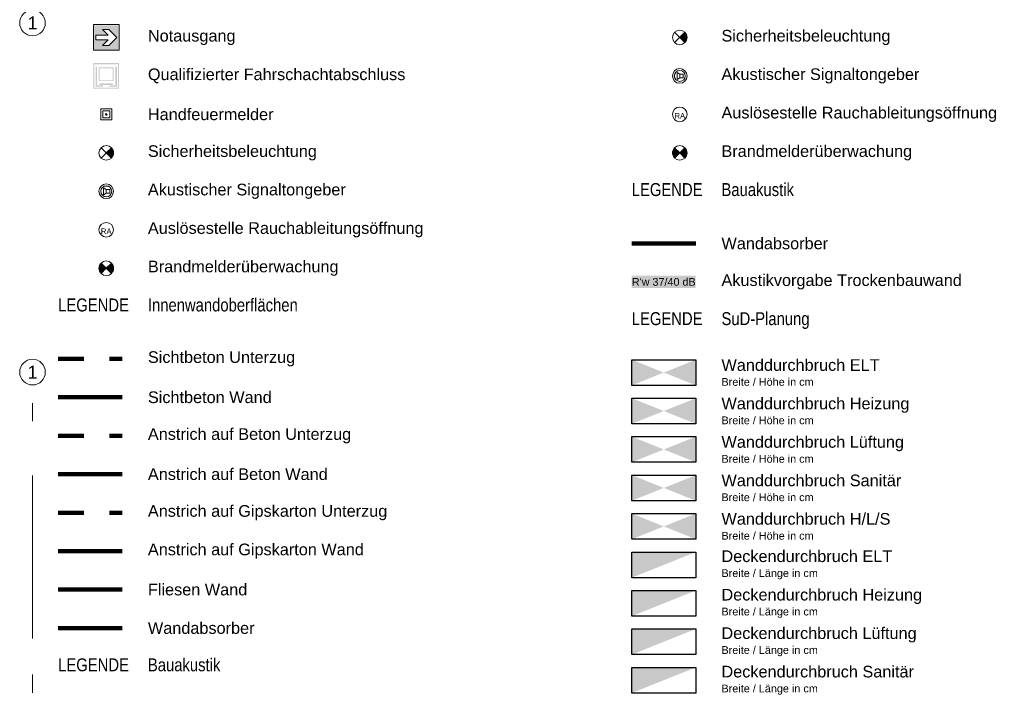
# Model space of a CAD drawing. Header units: metres. Extents: x -111 to 152, y -132 to 99.
# Tile 5 of 256: x 0 to 19, y -40 to -27. Entities that reach past the tile are written whole.
import ezdxf

# ---------------------------------------------------------------- set-up
doc = ezdxf.new("R2010")
doc.units = ezdxf.units.M
doc.linetypes.add('Achsen 01', pattern=[5.2915312, 3.175, -1.0580624, 0.3527044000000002, -0.7057644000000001])
doc.linetypes.add('gestrichelt - 05', pattern=[0.9999999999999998, 0.4999999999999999, -0.4999999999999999])
for name, color, linetype, lineweight in [('_GRU (2D)', 7, 'Continuous', 9), ('_Legende (2D)', 7, 'Continuous', 9), ('AV1-Akustikvorgaben-Trennwände', 7, 'Continuous', 5), ('AV1-Brandschutzkonzept-Brandschutzkonzept', 7, 'Continuous', 5), ('Keine', 7, 'Continuous', 9)]:
    doc.layers.add(name, color=color, linetype=linetype, lineweight=lineweight)
for name, color, linetype, lineweight, true_color in [('AV1-Achsen', 1, 'Achsen 01', 18, 0xff0000), ('AV1-Innenwandoberflächen-Akustikabsorber', 7, 'Continuous', 100, 0xc500dd), ('AV1-Innenwandoberflächen-Anstrich auf GK', 3, 'Continuous', 100, 0x00ff00), ('AV1-Innenwandoberflächen-Anstrich auf GK UZ', 3, 'gestrichelt - 05', 100, 0x00ff00), ('AV1-Innenwandoberflächen-Anstrich auf Putz', 7, 'Continuous', 100, 0x008011), ('AV1-Innenwandoberflächen-Anstrich auf Putz UZ', 7, 'gestrichelt - 05', 100, 0x008011), ('AV1-Innenwandoberflächen-Fliesen', 7, 'Continuous', 100, 0x02abea), ('AV1-Innenwandoberflächen-Sichtbeton', 1, 'Continuous', 100, 0xff0000), ('AV1-Innenwandoberflächen-Sichtbeton UZ', 1, 'gestrichelt - 05', 100, 0xff0000)]:
    doc.layers.add(name, color=color, linetype=linetype, lineweight=lineweight, true_color=true_color)
doc.styles.add('Arial', font='arial.ttf')
doc.styles.add('Arial Narrow', font='ARIALN.TTF')

# ---------------------------------------------------------------- blocks, each defined once
blk = doc.blocks.new('Group-752')
at = {"color": 255, "linetype": 'Continuous', "lineweight": 9, "transparency": 33554687}
blk.add_wipeout([(12.767057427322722, -27.033299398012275), (12.725215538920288, -27.134314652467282), (12.624200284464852, -27.176156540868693), (12.523185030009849, -27.13431465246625), (12.48134314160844, -27.033299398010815), (12.523185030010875, -26.932284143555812), (12.62420028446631, -26.8904422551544), (12.725215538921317, -26.932284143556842)], dxfattribs=at).dxf.layer = 'AV1-Brandschutzkonzept-Brandschutzkonzept'
at = {"layer": 'AV1-Brandschutzkonzept-Brandschutzkonzept', "linetype": 'Continuous', "lineweight": 0, "transparency": 33554687}
h = blk.add_hatch(color=92, dxfattribs=at)
edge = h.paths.add_edge_path()
edge.add_line((12.62420028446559, -27.03329939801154), (12.72521553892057, -27.13431465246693))
edge.add_arc((12.62420028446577, -27.03329939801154), 0.1428571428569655, 314.9999999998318, 405.0000000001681)
edge.add_line((12.72521553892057, -26.93228414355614), (12.62420028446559, -27.03329939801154))
at = {"layer": 'AV1-Brandschutzkonzept-Brandschutzkonzept', "color": 92, "linetype": 'Continuous', "lineweight": 9, "transparency": 33554687}
for p, q in [((12.52318503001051, -27.13431465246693), (12.72521553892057, -26.93228414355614)), ((12.72521553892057, -27.13431465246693), (12.52318503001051, -26.93228414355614))]:
    blk.add_line(p, q, dxfattribs=at)
at = {"layer": 'AV1-Brandschutzkonzept-Brandschutzkonzept', "color": 92, "linetype": 'Continuous', "lineweight": 9, "transparency": 33554687, "flags": 128}
blk.add_lwpolyline([(12.62420028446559, -27.03329939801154), (12.72521553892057, -27.13431465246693, 0.4142135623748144), (12.72521553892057, -26.93228414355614)], format="xyb", close=True, dxfattribs=at)
at = {"layer": 'AV1-Brandschutzkonzept-Brandschutzkonzept', "color": 92, "linetype": 'Continuous', "lineweight": 9, "transparency": 33554687}
blk.add_circle((12.62420028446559, -27.03329939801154), 0.1428571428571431, dxfattribs=at)
blk = doc.blocks.new('Group-753')
at = {"color": 255, "linetype": 'Continuous', "lineweight": 9, "transparency": 33554687}
blk.add_wipeout([(12.767057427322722, -27.783299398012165), (12.725215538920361, -27.8843146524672), (12.624200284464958, -27.92615654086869), (12.52318503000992, -27.88431465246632), (12.48134314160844, -27.78329939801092), (12.523185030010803, -27.682284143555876), (12.624200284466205, -27.640442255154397), (12.725215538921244, -27.682284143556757)], dxfattribs=at).dxf.layer = 'AV1-Brandschutzkonzept-Brandschutzkonzept'
at = {"layer": 'AV1-Brandschutzkonzept-Brandschutzkonzept', "color": 1, "linetype": 'Continuous', "lineweight": 9, "true_color": 0xff0000, "transparency": 33554687}
blk.add_circle((12.62420028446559, -27.78329939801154), 0.1428571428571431, dxfattribs=at)
at = {"color": 255, "linetype": 'Continuous', "lineweight": 9, "transparency": 33554687}
blk.add_wipeout([(12.727393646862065, -27.754477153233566), (12.717549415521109, -27.83588771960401), (12.653022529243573, -27.886492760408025), (12.57161196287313, -27.876648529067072), (12.521006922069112, -27.812121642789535), (12.530851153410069, -27.730711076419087), (12.595378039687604, -27.680106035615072), (12.676788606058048, -27.689950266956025)], dxfattribs=at).dxf.layer = 'AV1-Brandschutzkonzept-Brandschutzkonzept'
at = {"layer": 'AV1-Brandschutzkonzept-Brandschutzkonzept', "color": 1, "linetype": 'Continuous', "lineweight": 9, "true_color": 0xff0000, "transparency": 33554687}
blk.add_circle((12.62420028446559, -27.78329939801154), 0.1071428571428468, dxfattribs=at)
at = {"color": 255, "linetype": 'Continuous', "lineweight": 9, "transparency": 33554687}
blk.add_wipeout([(12.62420028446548, -27.74921587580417), (12.69236732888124, -27.74921587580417), (12.69236732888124, -27.817382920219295), (12.62420028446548, -27.817382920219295)], dxfattribs=at).dxf.layer = 'AV1-Brandschutzkonzept-Brandschutzkonzept'
at = {"layer": 'AV1-Brandschutzkonzept-Brandschutzkonzept', "color": 1, "linetype": 'Continuous', "lineweight": 9, "true_color": 0xff0000, "transparency": 33554687, "flags": 128}
blk.add_lwpolyline([(12.62420028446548, -27.74921587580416), (12.69236732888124, -27.74921587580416), (12.69236732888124, -27.81738292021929), (12.62420028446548, -27.81738292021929)], close=True, dxfattribs=at)
at = {"color": 255, "linetype": 'Continuous', "lineweight": 9, "transparency": 33554687}
blk.add_wipeout([(12.624200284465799, -27.7492158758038), (12.573075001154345, -27.715132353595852), (12.57307500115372, -27.85146644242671), (12.624200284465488, -27.817382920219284)], dxfattribs=at).dxf.layer = 'AV1-Brandschutzkonzept-Brandschutzkonzept'
at = {"layer": 'AV1-Brandschutzkonzept-Brandschutzkonzept', "color": 1, "linetype": 'Continuous', "lineweight": 9, "true_color": 0xff0000, "transparency": 33554687, "flags": 128}
blk.add_lwpolyline([(12.6242002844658, -27.7492158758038), (12.57307500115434, -27.71513235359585), (12.57307500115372, -27.85146644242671), (12.62420028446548, -27.81738292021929)], close=True, dxfattribs=at)
blk = doc.blocks.new('Group-754')
at = {"layer": 'AV1-Brandschutzkonzept-Brandschutzkonzept', "color": 7}
blk.add_blockref('Group-753', (0, 0), dxfattribs=at)
blk = doc.blocks.new('Group-755')
at = {"color": 255, "linetype": 'Continuous', "lineweight": 9, "transparency": 33554687}
blk.add_wipeout([(12.767057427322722, -28.53329939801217), (12.725215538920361, -28.634314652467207), (12.624200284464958, -28.676156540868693), (12.52318503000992, -28.634314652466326), (12.48134314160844, -28.533299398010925), (12.523185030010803, -28.43228414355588), (12.624200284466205, -28.3904422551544), (12.725215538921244, -28.43228414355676)], dxfattribs=at).dxf.layer = 'AV1-Brandschutzkonzept-Brandschutzkonzept'
at = {"layer": 'AV1-Brandschutzkonzept-Brandschutzkonzept', "color": 1, "linetype": 'Continuous', "lineweight": 9, "true_color": 0xff0000, "transparency": 33554687}
blk.add_circle((12.62420028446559, -28.53329939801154), 0.1428571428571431, dxfattribs=at)
at = {"layer": 'AV1-Brandschutzkonzept-Brandschutzkonzept', "insert": (12.62420028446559, -28.61523298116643), "char_height": 0.1080004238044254, "attachment_point": 8, "line_spacing_factor": 0.9681279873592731, "style": 'Arial'}
blk.add_mtext('RA', dxfattribs=at)
blk = doc.blocks.new('Group-756')
at = {"layer": 'AV1-Brandschutzkonzept-Brandschutzkonzept', "color": 7}
blk.add_blockref('Group-755', (0, 0), dxfattribs=at)
blk = doc.blocks.new('Group-757')
at = {"color": 255, "linetype": 'Continuous', "lineweight": 9, "transparency": 33554687}
blk.add_wipeout([(12.767057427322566, -29.28329939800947), (12.725215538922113, -29.384314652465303), (12.624200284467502, -29.426156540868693), (12.523185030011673, -29.384314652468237), (12.48134314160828, -29.28329939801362), (12.523185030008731, -29.182284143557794), (12.624200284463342, -29.1404422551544), (12.725215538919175, -29.182284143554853)], dxfattribs=at).dxf.layer = 'AV1-Brandschutzkonzept-Brandschutzkonzept'
at = {"layer": 'AV1-Brandschutzkonzept-Brandschutzkonzept', "linetype": 'Continuous', "lineweight": 0, "true_color": 0xff0000, "transparency": 33554687}
h = blk.add_hatch(color=1, dxfattribs=at)
edge = h.paths.add_edge_path()
edge.add_line((12.62420028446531, -29.28329939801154), (12.52318503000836, -29.38431465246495))
edge.add_arc((12.62420028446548, -29.28329939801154), 0.1428571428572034, 134.9999999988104, 224.9999999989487, ccw=False)
edge.add_line((12.52318503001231, -29.18228414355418), (12.62420028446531, -29.28329939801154))
h = blk.add_hatch(color=1, dxfattribs=at)
edge = h.paths.add_edge_path()
edge.add_line((12.62420028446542, -29.28329939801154), (12.72521553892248, -29.38431465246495))
edge.add_arc((12.62420028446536, -29.28329939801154), 0.1428571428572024, 315.0000000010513, 405.0000000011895)
edge.add_line((12.72521553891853, -29.18228414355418), (12.62420028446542, -29.28329939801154))
at = {"layer": 'AV1-Brandschutzkonzept-Brandschutzkonzept', "color": 1, "linetype": 'Continuous', "lineweight": 9, "true_color": 0xff0000, "transparency": 33554687, "flags": 128}
for points in [[(12.62420028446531, -29.28329939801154), (12.52318503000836, -29.38431465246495, -0.4142135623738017), (12.52318503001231, -29.18228414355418)], [(12.62420028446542, -29.28329939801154), (12.72521553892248, -29.38431465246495, 0.4142135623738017), (12.72521553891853, -29.18228414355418)]]:
    blk.add_lwpolyline(points, format="xyb", close=True, dxfattribs=at)
at = {"layer": 'AV1-Brandschutzkonzept-Brandschutzkonzept', "color": 1, "linetype": 'Continuous', "lineweight": 9, "true_color": 0xff0000, "transparency": 33554687}
blk.add_circle((12.62420028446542, -29.28329939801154), 0.1428571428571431, dxfattribs=at)
blk = doc.blocks.new('Group-771')
at = {"color": 255, "linetype": 'Continuous', "transparency": 33554687}
blk.add_wipeout([(1.1877588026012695, -26.783193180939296), (1.687971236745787, -26.783193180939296), (1.687971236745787, -27.28340561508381), (1.1877588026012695, -27.28340561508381)], dxfattribs=at).dxf.layer = 'Keine'
at = {"layer": 'Keine', "color": 7, "linetype": 'Continuous', "transparency": 33554687, "flags": 128}
blk.add_lwpolyline([(1.18775880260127, -26.78319318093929), (1.687971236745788, -26.78319318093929), (1.687971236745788, -27.28340561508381), (1.18775880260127, -27.28340561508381)], close=True, dxfattribs=at)
at = {"layer": 'Keine', "color": 106, "linetype": 'Continuous', "true_color": 0x008011, "transparency": 33554687}
blk.add_solid([(1.200264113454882, -27.27090030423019), (1.675465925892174, -27.27090030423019), (1.200264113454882, -26.79569849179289), (1.675465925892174, -26.79569849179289)], dxfattribs=at)
at = {"color": 255, "linetype": 'Continuous', "transparency": 33554687}
blk.add_wipeout([(1.4723796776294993, -27.077318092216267), (1.3618327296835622, -27.187865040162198), (1.488886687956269, -27.187865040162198), (1.6434523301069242, -27.033299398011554), (1.488886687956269, -26.878733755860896), (1.3618327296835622, -26.878733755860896), (1.4723796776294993, -26.989280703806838), (1.232277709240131, -26.989280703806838), (1.232277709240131, -27.077318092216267)], dxfattribs=at).dxf.layer = 'Keine'
at = {"layer": 'Keine', "color": 255, "linetype": 'Continuous', "transparency": 33554687, "flags": 128}
blk.add_lwpolyline([(1.4723796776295, -27.07731809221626), (1.361832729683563, -27.18786504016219), (1.488886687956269, -27.18786504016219), (1.643452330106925, -27.03329939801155), (1.488886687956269, -26.87873375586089), (1.361832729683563, -26.87873375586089), (1.4723796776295, -26.98928070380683), (1.232277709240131, -26.98928070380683), (1.232277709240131, -27.07731809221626)], close=True, dxfattribs=at)
blk = doc.blocks.new('Group-772')
at = {"color": 255, "linetype": 'Continuous', "lineweight": 5, "transparency": 33554687}
blk.add_wipeout([(1.1877588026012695, -27.533193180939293), (1.687971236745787, -27.533193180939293), (1.687971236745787, -28.033405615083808), (1.1877588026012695, -28.033405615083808)], dxfattribs=at).dxf.layer = 'AV1-Brandschutzkonzept-Brandschutzkonzept'
at = {"layer": 'AV1-Brandschutzkonzept-Brandschutzkonzept', "linetype": 'Continuous', "lineweight": 0, "transparency": 33554687}
h = blk.add_hatch(color=25, dxfattribs=at)
h.paths.add_polyline_path([(1.18775880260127, -27.53319318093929), (1.687971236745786, -27.53319318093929), (1.687971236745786, -28.03340561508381), (1.18775880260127, -28.03340561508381)])
h.paths.add_polyline_path([(1.208759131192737, -27.55419350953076), (1.208759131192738, -28.01240528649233), (1.666970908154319, -28.01240528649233), (1.666970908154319, -27.55419350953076)])
for points in [[(1.258535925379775, -27.96886626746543), (1.374943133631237, -27.96886626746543), (1.374943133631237, -27.99038036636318), (1.229257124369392, -27.99038036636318), (1.229257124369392, -27.59953296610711), (1.258535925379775, -27.59953296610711)], [(1.617194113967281, -27.96886626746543), (1.500786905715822, -27.96886626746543), (1.500786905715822, -27.99038036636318), (1.646472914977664, -27.99038036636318), (1.646472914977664, -27.59953296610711), (1.617194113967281, -27.59953296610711)]]:
    blk.add_hatch(color=250, dxfattribs=at).paths.add_polyline_path(points)
h = blk.add_hatch(color=250, dxfattribs=at)
h.paths.add_polyline_path([(1.429861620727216, -27.59953296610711), (1.44586841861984, -27.59953296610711), (1.44586841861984, -27.61588176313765), (1.584669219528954, -27.61588176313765), (1.584669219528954, -27.88227860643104), (1.291060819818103, -27.88227860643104), (1.291060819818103, -27.61588176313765), (1.429861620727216, -27.61588176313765)])
h.paths.add_polyline_path([(1.563708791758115, -27.8659298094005), (1.563708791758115, -27.63223056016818), (1.312021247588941, -27.63223056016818), (1.312021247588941, -27.8659298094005)])
at = {"layer": 'AV1-Brandschutzkonzept-Brandschutzkonzept', "color": 250, "linetype": 'Continuous', "transparency": 33554687}
blk.add_solid([(1.312021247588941, -27.95746300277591), (1.563708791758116, -27.95746300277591), (1.312021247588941, -27.92734010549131), (1.563708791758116, -27.92734010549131)], dxfattribs=at)
blk = doc.blocks.new('Group-773')
at = {"color": 255}
blk.add_wipeout([(1.330676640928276, -28.640487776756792), (1.5450533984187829, -28.640487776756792), (1.5450533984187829, -28.426111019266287), (1.330676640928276, -28.426111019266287)], dxfattribs=at).dxf.layer = 'AV1-Brandschutzkonzept-Brandschutzkonzept'
at = {"layer": 'AV1-Brandschutzkonzept-Brandschutzkonzept', "color": 1, "true_color": 0xff0000, "flags": 128}
blk.add_lwpolyline([(1.330676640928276, -28.6404877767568), (1.545053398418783, -28.6404877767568), (1.545053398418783, -28.4261110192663), (1.330676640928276, -28.4261110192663)], close=True, dxfattribs=at)
at = {"color": 255}
blk.add_wipeout([(1.370872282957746, -28.600292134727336), (1.5048577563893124, -28.600292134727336), (1.5048577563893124, -28.46630666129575), (1.370872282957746, -28.46630666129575)], dxfattribs=at).dxf.layer = 'AV1-Brandschutzkonzept-Brandschutzkonzept'
at = {"layer": 'AV1-Brandschutzkonzept-Brandschutzkonzept', "color": 1, "true_color": 0xff0000, "flags": 128}
blk.add_lwpolyline([(1.370872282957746, -28.60029213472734), (1.504857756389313, -28.60029213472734), (1.504857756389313, -28.46630666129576), (1.370872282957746, -28.46630666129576)], close=True, dxfattribs=at)
at = {"color": 255, "lineweight": 5}
blk.add_wipeout([(1.4228586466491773, -28.533299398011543), (1.4231469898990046, -28.53622699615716), (1.4240009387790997, -28.539042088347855), (1.4253876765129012, -28.54163649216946), (1.4272539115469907, -28.543910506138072), (1.4295279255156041, -28.545776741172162), (1.4321223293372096, -28.547163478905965), (1.4349374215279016, -28.54801742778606), (1.4378650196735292, -28.548305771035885), (1.440792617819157, -28.54801742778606), (1.4436077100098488, -28.547163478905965), (1.4462021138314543, -28.545776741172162), (1.4484761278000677, -28.543910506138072), (1.4503423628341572, -28.54163649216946), (1.4517291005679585, -28.539042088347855), (1.4525830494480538, -28.53622699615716), (1.452871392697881, -28.533299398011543), (1.4525830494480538, -28.53037179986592), (1.4517291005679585, -28.527556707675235), (1.4503423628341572, -28.524962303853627), (1.4484761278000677, -28.522688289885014), (1.4462021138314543, -28.520822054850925), (1.4436077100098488, -28.51943531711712), (1.440792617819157, -28.518581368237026), (1.4378650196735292, -28.5182930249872), (1.4349374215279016, -28.518581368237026), (1.4321223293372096, -28.51943531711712), (1.4295279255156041, -28.520822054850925), (1.4272539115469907, -28.522688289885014), (1.4253876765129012, -28.524962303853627), (1.4240009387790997, -28.527556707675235), (1.4231469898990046, -28.53037179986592)], dxfattribs=at).dxf.layer = 'AV1-Brandschutzkonzept-Brandschutzkonzept'
at = {"layer": 'AV1-Brandschutzkonzept-Brandschutzkonzept', "color": 1, "lineweight": 5, "true_color": 0xff0000, "flags": 128}
blk.add_lwpolyline([(1.422858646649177, -28.53329939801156, 0.4142135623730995), (1.437865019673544, -28.54830577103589, 0.414213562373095), (1.45287139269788, -28.53329939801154, 0.4142135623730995), (1.437865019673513, -28.51829302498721, 0.414213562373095)], format="xyb", close=True, dxfattribs=at)
blk = doc.blocks.new('Group-774')
at = {"color": 255, "linetype": 'Continuous', "lineweight": 9, "transparency": 33554687}
blk.add_wipeout([(1.5807221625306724, -29.283299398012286), (1.5388802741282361, -29.384314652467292), (1.4378650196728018, -29.426156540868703), (1.3368497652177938, -29.384314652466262), (1.2950078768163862, -29.283299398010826), (1.3368497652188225, -29.182284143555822), (1.4378650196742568, -29.14044225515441), (1.5388802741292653, -29.182284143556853)], dxfattribs=at).dxf.layer = 'AV1-Brandschutzkonzept-Brandschutzkonzept'
at = {"layer": 'AV1-Brandschutzkonzept-Brandschutzkonzept', "linetype": 'Continuous', "lineweight": 0, "transparency": 33554687}
h = blk.add_hatch(color=92, dxfattribs=at)
edge = h.paths.add_edge_path()
edge.add_line((1.43786501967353, -29.28329939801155), (1.538880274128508, -29.38431465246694))
edge.add_arc((1.437865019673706, -29.28329939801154), 0.1428571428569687, 314.9999999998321, 405.0000000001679)
edge.add_line((1.538880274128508, -29.18228414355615), (1.43786501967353, -29.28329939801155))
at = {"layer": 'AV1-Brandschutzkonzept-Brandschutzkonzept', "color": 92, "linetype": 'Continuous', "lineweight": 9, "transparency": 33554687}
for p, q in [((1.336849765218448, -29.38431465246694), (1.538880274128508, -29.18228414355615)), ((1.538880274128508, -29.38431465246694), (1.336849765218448, -29.18228414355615))]:
    blk.add_line(p, q, dxfattribs=at)
at = {"layer": 'AV1-Brandschutzkonzept-Brandschutzkonzept', "color": 92, "linetype": 'Continuous', "lineweight": 9, "transparency": 33554687, "flags": 128}
blk.add_lwpolyline([(1.43786501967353, -29.28329939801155), (1.538880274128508, -29.38431465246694, 0.4142135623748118), (1.538880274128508, -29.18228414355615)], format="xyb", close=True, dxfattribs=at)
at = {"layer": 'AV1-Brandschutzkonzept-Brandschutzkonzept', "color": 92, "linetype": 'Continuous', "lineweight": 9, "transparency": 33554687}
blk.add_circle((1.43786501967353, -29.28329939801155), 0.1428571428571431, dxfattribs=at)
blk = doc.blocks.new('Group-775')
at = {"color": 255, "linetype": 'Continuous', "lineweight": 9, "transparency": 33554687}
blk.add_wipeout([(1.5807221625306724, -30.03329939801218), (1.5388802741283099, -30.134314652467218), (1.437865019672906, -30.176156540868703), (1.336849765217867, -30.13431465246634), (1.2950078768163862, -30.033299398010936), (1.3368497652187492, -29.93228414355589), (1.4378650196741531, -29.89044225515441), (1.5388802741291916, -29.93228414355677)], dxfattribs=at).dxf.layer = 'AV1-Brandschutzkonzept-Brandschutzkonzept'
at = {"layer": 'AV1-Brandschutzkonzept-Brandschutzkonzept', "color": 1, "linetype": 'Continuous', "lineweight": 9, "true_color": 0xff0000, "transparency": 33554687}
blk.add_circle((1.43786501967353, -30.03329939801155), 0.1428571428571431, dxfattribs=at)
at = {"color": 255, "linetype": 'Continuous', "lineweight": 9, "transparency": 33554687}
blk.add_wipeout([(1.5410583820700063, -30.004477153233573), (1.5312141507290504, -30.085887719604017), (1.4666872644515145, -30.136492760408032), (1.3852766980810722, -30.12664852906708), (1.3346716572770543, -30.062121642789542), (1.34451588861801, -29.980711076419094), (1.409042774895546, -29.93010603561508), (1.490453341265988, -29.93995026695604)], dxfattribs=at).dxf.layer = 'AV1-Brandschutzkonzept-Brandschutzkonzept'
at = {"layer": 'AV1-Brandschutzkonzept-Brandschutzkonzept', "color": 1, "linetype": 'Continuous', "lineweight": 9, "true_color": 0xff0000, "transparency": 33554687}
blk.add_circle((1.43786501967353, -30.03329939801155), 0.1071428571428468, dxfattribs=at)
at = {"color": 255, "linetype": 'Continuous', "lineweight": 9, "transparency": 33554687}
blk.add_wipeout([(1.437865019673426, -29.999215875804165), (1.5060320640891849, -29.999215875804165), (1.5060320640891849, -30.06738292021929), (1.437865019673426, -30.06738292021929)], dxfattribs=at).dxf.layer = 'AV1-Brandschutzkonzept-Brandschutzkonzept'
at = {"layer": 'AV1-Brandschutzkonzept-Brandschutzkonzept', "color": 1, "linetype": 'Continuous', "lineweight": 9, "true_color": 0xff0000, "transparency": 33554687, "flags": 128}
blk.add_lwpolyline([(1.437865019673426, -29.99921587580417), (1.506032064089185, -29.99921587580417), (1.506032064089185, -30.06738292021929), (1.437865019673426, -30.06738292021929)], close=True, dxfattribs=at)
at = {"color": 255, "linetype": 'Continuous', "lineweight": 9, "transparency": 33554687}
blk.add_wipeout([(1.437865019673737, -29.999215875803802), (1.3867397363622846, -29.965132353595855), (1.386739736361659, -30.101466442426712), (1.437865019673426, -30.06738292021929)], dxfattribs=at).dxf.layer = 'AV1-Brandschutzkonzept-Brandschutzkonzept'
at = {"layer": 'AV1-Brandschutzkonzept-Brandschutzkonzept', "color": 1, "linetype": 'Continuous', "lineweight": 9, "true_color": 0xff0000, "transparency": 33554687, "flags": 128}
blk.add_lwpolyline([(1.437865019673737, -29.99921587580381), (1.386739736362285, -29.96513235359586), (1.386739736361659, -30.10146644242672), (1.437865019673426, -30.06738292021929)], close=True, dxfattribs=at)
blk = doc.blocks.new('Group-776')
at = {"layer": 'AV1-Brandschutzkonzept-Brandschutzkonzept', "color": 7}
blk.add_blockref('Group-775', (0, 0), dxfattribs=at)
blk = doc.blocks.new('Group-777')
at = {"color": 255, "linetype": 'Continuous', "lineweight": 9, "transparency": 33554687}
blk.add_wipeout([(1.5807221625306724, -30.78329939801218), (1.5388802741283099, -30.884314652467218), (1.437865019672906, -30.926156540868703), (1.336849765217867, -30.88431465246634), (1.2950078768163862, -30.783299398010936), (1.3368497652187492, -30.682284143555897), (1.4378650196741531, -30.64044225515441), (1.5388802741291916, -30.682284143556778)], dxfattribs=at).dxf.layer = 'AV1-Brandschutzkonzept-Brandschutzkonzept'
at = {"layer": 'AV1-Brandschutzkonzept-Brandschutzkonzept', "color": 1, "linetype": 'Continuous', "lineweight": 9, "true_color": 0xff0000, "transparency": 33554687}
blk.add_circle((1.43786501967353, -30.78329939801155), 0.1428571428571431, dxfattribs=at)
at = {"layer": 'AV1-Brandschutzkonzept-Brandschutzkonzept', "insert": (1.43786501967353, -30.86523298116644), "char_height": 0.1080004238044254, "attachment_point": 8, "line_spacing_factor": 0.9681279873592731, "style": 'Arial'}
blk.add_mtext('RA', dxfattribs=at)
blk = doc.blocks.new('Group-778')
at = {"layer": 'AV1-Brandschutzkonzept-Brandschutzkonzept', "color": 7}
blk.add_blockref('Group-777', (0, 0), dxfattribs=at)
blk = doc.blocks.new('Group-779')
at = {"color": 255, "linetype": 'Continuous', "lineweight": 9, "transparency": 33554687}
blk.add_wipeout([(1.580722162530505, -31.533299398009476), (1.5388802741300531, -31.634314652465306), (1.4378650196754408, -31.6761565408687), (1.3368497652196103, -31.634314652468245), (1.2950078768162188, -31.533299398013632), (1.3368497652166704, -31.4322841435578), (1.437865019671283, -31.390442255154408), (1.538880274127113, -31.432284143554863)], dxfattribs=at).dxf.layer = 'AV1-Brandschutzkonzept-Brandschutzkonzept'
at = {"layer": 'AV1-Brandschutzkonzept-Brandschutzkonzept', "linetype": 'Continuous', "lineweight": 0, "true_color": 0xff0000, "transparency": 33554687}
h = blk.add_hatch(color=1, dxfattribs=at)
edge = h.paths.add_edge_path()
edge.add_line((1.437865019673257, -31.53329939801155), (1.336849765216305, -31.63431465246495))
edge.add_arc((1.437865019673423, -31.53329939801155), 0.1428571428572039, 134.9999999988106, 224.9999999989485, ccw=False)
edge.add_line((1.336849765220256, -31.43228414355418), (1.437865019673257, -31.53329939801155))
h = blk.add_hatch(color=1, dxfattribs=at)
edge = h.paths.add_edge_path()
edge.add_line((1.437865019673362, -31.53329939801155), (1.53888027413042, -31.63431465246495))
edge.add_arc((1.437865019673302, -31.53329939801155), 0.1428571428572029, 315.0000000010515, 405.0000000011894)
edge.add_line((1.538880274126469, -31.43228414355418), (1.437865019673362, -31.53329939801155))
at = {"layer": 'AV1-Brandschutzkonzept-Brandschutzkonzept', "color": 1, "linetype": 'Continuous', "lineweight": 9, "true_color": 0xff0000, "transparency": 33554687, "flags": 128}
for points in [[(1.437865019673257, -31.53329939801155), (1.336849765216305, -31.63431465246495, -0.4142135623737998), (1.336849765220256, -31.43228414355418)], [(1.437865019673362, -31.53329939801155), (1.53888027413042, -31.63431465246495, 0.4142135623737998), (1.538880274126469, -31.43228414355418)]]:
    blk.add_lwpolyline(points, format="xyb", close=True, dxfattribs=at)
at = {"layer": 'AV1-Brandschutzkonzept-Brandschutzkonzept', "color": 1, "linetype": 'Continuous', "lineweight": 9, "true_color": 0xff0000, "transparency": 33554687}
blk.add_circle((1.437865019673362, -31.53329939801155), 0.1428571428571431, dxfattribs=at)
blk = doc.blocks.new('Group-821')
at = {"layer": 'Keine', "color": 212, "linetype": 'Continuous'}
for points in [[(11.68670028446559, -33.81671449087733), (12.31170028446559, -33.56671449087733), (11.68670028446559, -33.31671449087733)], [(12.31170028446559, -33.56671449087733), (12.93670028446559, -33.31671449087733), (12.93670028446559, -33.81671449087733)]]:
    blk.add_solid(points, dxfattribs=at)
blk = doc.blocks.new('Group-822')
at = {"layer": 'Keine', "color": 212, "linetype": 'Continuous'}
blk.add_solid([(11.68670028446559, -37.56671449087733), (12.93670028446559, -37.06671449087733), (11.68670028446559, -37.06671449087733)], dxfattribs=at)
blk = doc.blocks.new('Group-826')
at = {"layer": 'Keine', "color": 15, "linetype": 'Continuous'}
for points in [[(11.68670028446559, -34.56671449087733), (12.31170028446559, -34.31671449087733), (11.68670028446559, -34.06671449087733)], [(12.31170028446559, -34.31671449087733), (12.93670028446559, -34.06671449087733), (12.93670028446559, -34.56671449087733)]]:
    blk.add_solid(points, dxfattribs=at)
blk = doc.blocks.new('Group-827')
at = {"layer": 'Keine', "color": 85, "linetype": 'Continuous'}
for points in [[(11.68670028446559, -35.31671449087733), (12.31170028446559, -35.06671449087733), (11.68670028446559, -34.81671449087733)], [(12.31170028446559, -35.06671449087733), (12.93670028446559, -34.81671449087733), (12.93670028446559, -35.31671449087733)]]:
    blk.add_solid(points, dxfattribs=at)
blk = doc.blocks.new('Group-828')
at = {"layer": 'Keine', "color": 165, "linetype": 'Continuous'}
for points in [[(11.68670028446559, -36.06671449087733), (12.31170028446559, -35.81671449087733), (11.68670028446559, -35.56671449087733)], [(12.31170028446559, -35.81671449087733), (12.93670028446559, -35.56671449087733), (12.93670028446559, -36.06671449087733)]]:
    blk.add_solid(points, dxfattribs=at)
blk = doc.blocks.new('Group-829')
at = {"layer": 'Keine', "color": 15, "linetype": 'Continuous'}
blk.add_solid([(11.68670028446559, -38.31671449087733), (12.93670028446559, -37.81671449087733), (11.68670028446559, -37.81671449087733)], dxfattribs=at)
blk = doc.blocks.new('Group-830')
at = {"layer": 'Keine', "color": 85, "linetype": 'Continuous'}
blk.add_solid([(11.68670028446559, -39.06671449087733), (12.93670028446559, -38.56671449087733), (11.68670028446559, -38.56671449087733)], dxfattribs=at)
blk = doc.blocks.new('Group-831')
at = {"layer": 'Keine', "color": 165, "linetype": 'Continuous'}
blk.add_solid([(11.68670028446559, -39.81671449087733), (12.93670028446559, -39.31671449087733), (11.68670028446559, -39.31671449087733)], dxfattribs=at)
blk = doc.blocks.new('Group-832')
at = {"layer": 'Keine', "color": 7, "linetype": 'Continuous'}
for points in [[(11.68670028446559, -36.81671449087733), (12.31170028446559, -36.56671449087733), (11.68670028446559, -36.31671449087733)], [(12.31170028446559, -36.56671449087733), (12.93670028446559, -36.31671449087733), (12.93670028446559, -36.81671449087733)]]:
    blk.add_solid(points, dxfattribs=at)
blk = doc.blocks.new('Legende (2D)')
at = {"layer": 'AV1-Akustikvorgaben-Trennwände', "color": 7}
blk.add_solid([(11.686143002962, -31.9211338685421), (12.93670028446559, -31.9211338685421), (11.686143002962, -31.67888002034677), (12.93670028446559, -31.67888002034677)], dxfattribs=at)
blk.add_solid([(11.686143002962, -31.9211338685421), (12.93670028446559, -31.9211338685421), (11.686143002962, -31.67888002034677), (12.93670028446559, -31.67888002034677)], dxfattribs=at)
at = {"layer": 'AV1-Innenwandoberflächen-Akustikabsorber'}
for p, q in [((11.68670028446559, -31.05000694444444), (12.93670028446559, -31.05000694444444)), ((0.5003650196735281, -38.55000694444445), (1.750365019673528, -38.55000694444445))]:
    blk.add_line(p, q, dxfattribs=at)
at = {"layer": 'AV1-Innenwandoberflächen-Anstrich auf GK'}
blk.add_line((0.5003650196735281, -37.05000694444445), (1.750365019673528, -37.05000694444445), dxfattribs=at)
at = {"layer": 'AV1-Innenwandoberflächen-Anstrich auf GK UZ'}
blk.add_line((0.5003650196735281, -36.30000694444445), (1.750365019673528, -36.30000694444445), dxfattribs=at)
at = {"layer": 'AV1-Innenwandoberflächen-Anstrich auf Putz'}
blk.add_line((0.5003650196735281, -35.55000694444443), (1.750365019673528, -35.55000694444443), dxfattribs=at)
at = {"layer": 'AV1-Innenwandoberflächen-Anstrich auf Putz UZ'}
blk.add_line((0.5003650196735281, -34.80000694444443), (1.750365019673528, -34.80000694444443), dxfattribs=at)
at = {"layer": 'AV1-Innenwandoberflächen-Fliesen'}
blk.add_line((0.5003650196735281, -37.80000694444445), (1.750365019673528, -37.80000694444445), dxfattribs=at)
at = {"layer": 'AV1-Innenwandoberflächen-Sichtbeton'}
blk.add_line((0.5003650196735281, -34.05000694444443), (1.750365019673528, -34.05000694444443), dxfattribs=at)
at = {"layer": 'AV1-Innenwandoberflächen-Sichtbeton UZ'}
blk.add_line((0.5003650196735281, -33.30000694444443), (1.750365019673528, -33.30000694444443), dxfattribs=at)
at = {"layer": 'AV1-Brandschutzkonzept-Brandschutzkonzept', "color": 7, "transparency": 33554687}
for name in ['Group-752', 'Group-754', 'Group-756', 'Group-773', 'Group-774', 'Group-757', 'Group-776', 'Group-778', 'Group-779']:
    blk.add_blockref(name, (0, 0), dxfattribs=at)
at = {"layer": 'Keine', "color": 7, "transparency": 33554687}
for name in ['Group-771', 'Group-772']:
    blk.add_blockref(name, (0, 0), dxfattribs=at)
at = {"layer": 'AV1-Akustikvorgaben-Trennwände', "insert": (12.31142164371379, -31.80000694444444), "char_height": 0.1505857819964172, "attachment_point": 5, "line_spacing_factor": 0.9695403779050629, "style": 'Arial'}
blk.add_mtext("R'w 37/40 dB", dxfattribs=at)
at = {"layer": 'AV1-Brandschutzkonzept-Brandschutzkonzept', "color": 7, "transparency": 33554687, "char_height": 0.226962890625, "attachment_point": 4, "line_spacing_factor": 0.9691223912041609, "style": 'Arial'}
for s, insert in [('Sicherheitsbeleuchtung', (13.43670028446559, -27.03329939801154)), ('Notausgang', (2.250365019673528, -27.03329939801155)), ('Qualifizierter Fahrschachtabschluss', (2.250365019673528, -27.78329939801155)), ('Akustischer Signaltongeber', (13.43670028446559, -27.78329939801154)), ('Handfeuermelder', (2.250365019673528, -28.53329939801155)), ('Auslösestelle Rauchableitungsöffnung', (13.43670028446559, -28.53329939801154)), ('Sicherheitsbeleuchtung', (2.250365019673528, -29.28329939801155)), ('Brandmelderüberwachung', (13.43670028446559, -29.28329939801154)), ('Akustischer Signaltongeber', (2.250365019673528, -30.03329939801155)), ('Auslösestelle Rauchableitungsöffnung', (2.250365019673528, -30.78329939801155)), ('Wandabsorber', (13.43670028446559, -31.05000694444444)), ('Brandmelderüberwachung', (2.250365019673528, -31.53329939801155)), ('Akustikvorgabe Trockenbauwand', (13.43670028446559, -31.80000694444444)), ('Sichtbeton Unterzug', (2.250365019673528, -33.30000694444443)), ('Sichtbeton Wand', (2.250365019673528, -34.05000694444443)), ('Anstrich auf Beton Unterzug', (2.250365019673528, -34.80000694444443)), ('Anstrich auf Beton Wand', (2.250365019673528, -35.55000694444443)), ('Anstrich auf Gipskarton Unterzug', (2.250365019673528, -36.30000694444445)), ('Anstrich auf Gipskarton Wand', (2.250365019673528, -37.05000694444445)), ('Fliesen Wand', (2.250365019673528, -37.80000694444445)), ('Wandabsorber', (2.250365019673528, -38.55000694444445))]:
    blk.add_mtext(s, dxfattribs=dict(at, insert=insert))
at = {"layer": 'Keine', "color": 7, "transparency": 33554687}
for s, insert, char_height, attachment_point, line_spacing_factor, style in [('LEGENDE', (11.68670028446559, -29.87308706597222), 0.2521809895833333, 1, 0.9665942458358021, 'Arial Narrow'), ('LEGENDE', (0.5003650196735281, -32.12308706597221), 0.2521809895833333, 1, 0.9665942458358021, 'Arial Narrow'), ('LEGENDE', (11.68670028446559, -32.38979461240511), 0.2521809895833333, 1, 0.9665942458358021, 'Arial Narrow'), ('Wanddurchbruch ELT\\P{\\H0.6667x;Breite / Höhe in cm}', (13.43670028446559, -33.56671449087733), 0.226962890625, 4, 0.9691223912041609, 'Arial'), ('Wanddurchbruch Heizung\\P{\\H0.6667x;Breite / Höhe in cm}', (13.43670028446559, -34.31671449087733), 0.226962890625, 4, 0.9691223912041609, 'Arial'), ('Wanddurchbruch Lüftung\\P{\\H0.6667x;Breite / Höhe in cm}', (13.43670028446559, -35.06671449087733), 0.226962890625, 4, 0.9691223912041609, 'Arial'), ('Wanddurchbruch Sanitär\\P{\\H0.6667x;Breite / Höhe in cm}', (13.43670028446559, -35.81671449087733), 0.226962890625, 4, 0.9691223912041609, 'Arial'), ('Wanddurchbruch H/L/S\\P{\\H0.6667x;Breite / Höhe in cm}', (13.43670028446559, -36.56671449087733), 0.226962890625, 4, 0.9691223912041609, 'Arial'), ('Deckendurchbruch ELT\\P{\\H0.6667x;Breite / Länge in cm}', (13.43670028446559, -37.31671449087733), 0.226962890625, 4, 0.9691223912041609, 'Arial'), ('Deckendurchbruch Heizung\\P{\\H0.6667x;Breite / Länge in cm}', (13.43670028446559, -38.06671449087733), 0.226962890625, 4, 0.9691223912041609, 'Arial'), ('Deckendurchbruch Lüftung\\P{\\H0.6667x;Breite / Länge in cm}', (13.43670028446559, -38.81671449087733), 0.226962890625, 4, 0.9691223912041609, 'Arial'), ('LEGENDE', (0.5003650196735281, -39.13979461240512), 0.2521809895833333, 1, 0.9665942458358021, 'Arial Narrow'), ('Deckendurchbruch Sanitär\\P{\\H0.6667x;Breite / Länge in cm}', (13.43670028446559, -39.56671449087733), 0.226962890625, 4, 0.9691223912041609, 'Arial')]:
    blk.add_mtext(s, dxfattribs=dict(at, insert=insert, char_height=char_height, attachment_point=attachment_point, line_spacing_factor=line_spacing_factor, style=style))
at = {"layer": 'Keine', "color": 253, "transparency": 33554687, "char_height": 0.2521809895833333, "attachment_point": 1, "line_spacing_factor": 0.9665942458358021, "style": 'Arial Narrow'}
for s, insert in [('Bauakustik', (13.43670028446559, -29.87308706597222)), ('Innenwandoberflächen', (2.250365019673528, -32.12308706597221)), ('SuD-Planung', (13.43670028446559, -32.38979461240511)), ('Bauakustik', (2.250365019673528, -39.13979461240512))]:
    blk.add_mtext(s, dxfattribs=dict(at, insert=insert))
at = {"color": 255, "linetype": 'Continuous', "lineweight": 25, "transparency": 33554687}
for points in [[(11.68670028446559, -33.31671449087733), (12.93670028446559, -33.31671449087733), (12.93670028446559, -33.816714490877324), (11.68670028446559, -33.816714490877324)], [(11.68670028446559, -34.06671449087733), (12.93670028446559, -34.06671449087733), (12.93670028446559, -34.56671449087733), (11.68670028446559, -34.56671449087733)], [(11.68670028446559, -34.81671449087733), (12.93670028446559, -34.81671449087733), (12.93670028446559, -35.31671449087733), (11.68670028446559, -35.31671449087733)], [(11.68670028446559, -35.56671449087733), (12.93670028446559, -35.56671449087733), (12.93670028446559, -36.06671449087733), (11.68670028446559, -36.06671449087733)], [(11.68670028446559, -36.31671449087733), (12.93670028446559, -36.31671449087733), (12.93670028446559, -36.81671449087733), (11.68670028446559, -36.81671449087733)], [(11.68670028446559, -37.06671449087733), (12.93670028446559, -37.06671449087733), (12.93670028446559, -37.566714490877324), (11.68670028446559, -37.566714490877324)], [(11.68670028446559, -37.81671449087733), (12.93670028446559, -37.81671449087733), (12.93670028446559, -38.31671449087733), (11.68670028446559, -38.31671449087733)], [(11.68670028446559, -38.56671449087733), (12.93670028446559, -38.56671449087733), (12.93670028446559, -39.06671449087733), (11.68670028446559, -39.06671449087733)], [(11.68670028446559, -39.31671449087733), (12.93670028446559, -39.31671449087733), (12.93670028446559, -39.81671449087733), (11.68670028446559, -39.81671449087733)]]:
    blk.add_wipeout(points, dxfattribs=at).dxf.layer = 'Keine'
at = {"layer": 'Keine', "color": 212, "linetype": 'Continuous', "lineweight": 25, "transparency": 33554687, "flags": 128}
for points in [[(11.68670028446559, -33.31671449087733), (12.93670028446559, -33.31671449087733), (12.93670028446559, -33.81671449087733), (11.68670028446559, -33.81671449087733)], [(11.68670028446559, -37.06671449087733), (12.93670028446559, -37.06671449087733), (12.93670028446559, -37.56671449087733), (11.68670028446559, -37.56671449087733)]]:
    blk.add_lwpolyline(points, close=True, dxfattribs=at)
at = {"layer": 'Keine', "color": 15, "linetype": 'Continuous', "lineweight": 25, "transparency": 33554687, "flags": 128}
for points in [[(11.68670028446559, -34.06671449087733), (12.93670028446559, -34.06671449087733), (12.93670028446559, -34.56671449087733), (11.68670028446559, -34.56671449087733)], [(11.68670028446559, -37.81671449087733), (12.93670028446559, -37.81671449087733), (12.93670028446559, -38.31671449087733), (11.68670028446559, -38.31671449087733)]]:
    blk.add_lwpolyline(points, close=True, dxfattribs=at)
at = {"layer": 'Keine', "color": 85, "linetype": 'Continuous', "lineweight": 25, "transparency": 33554687, "flags": 128}
for points in [[(11.68670028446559, -34.81671449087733), (12.93670028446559, -34.81671449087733), (12.93670028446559, -35.31671449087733), (11.68670028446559, -35.31671449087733)], [(11.68670028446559, -38.56671449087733), (12.93670028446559, -38.56671449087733), (12.93670028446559, -39.06671449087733), (11.68670028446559, -39.06671449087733)]]:
    blk.add_lwpolyline(points, close=True, dxfattribs=at)
at = {"layer": 'Keine', "color": 165, "linetype": 'Continuous', "lineweight": 25, "transparency": 33554687, "flags": 128}
for points in [[(11.68670028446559, -35.56671449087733), (12.93670028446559, -35.56671449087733), (12.93670028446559, -36.06671449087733), (11.68670028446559, -36.06671449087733)], [(11.68670028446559, -39.31671449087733), (12.93670028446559, -39.31671449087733), (12.93670028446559, -39.81671449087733), (11.68670028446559, -39.81671449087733)]]:
    blk.add_lwpolyline(points, close=True, dxfattribs=at)
at = {"layer": 'Keine', "color": 7, "linetype": 'Continuous', "lineweight": 25, "transparency": 33554687, "flags": 128}
blk.add_lwpolyline([(11.68670028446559, -36.31671449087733), (12.93670028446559, -36.31671449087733), (12.93670028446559, -36.81671449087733), (11.68670028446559, -36.81671449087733)], close=True, dxfattribs=at)
at = {"layer": 'Keine', "color": 7}
for name in ['Group-821', 'Group-822', 'Group-829', 'Group-830', 'Group-831']:
    blk.add_blockref(name, (0, 0), dxfattribs=at)
at = {"layer": 'Keine', "color": 15}
blk.add_blockref('Group-826', (0, 0), dxfattribs=at)
at = {"layer": 'Keine', "color": 85}
blk.add_blockref('Group-827', (0, 0), dxfattribs=at)
at = {"layer": 'Keine', "color": 165}
for name in ['Group-828', 'Group-832']:
    blk.add_blockref(name, (0, 0), dxfattribs=at)
blk = doc.blocks.new('Group-701')
at = {"layer": 'AV1-Achsen'}
blk.add_line((-7.275957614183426e-15, -65.20889486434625), (-7.275957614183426e-15, -33.80889486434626), dxfattribs=at)
at = {"layer": 'AV1-Achsen', "linetype": 'Continuous'}
blk.add_circle((-7.275957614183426e-15, -33.55889486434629), 0.2499999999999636, dxfattribs=at)
at = {"layer": 'AV1-Achsen', "insert": (-7.275957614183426e-15, -33.55889486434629), "char_height": 0.2521809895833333, "attachment_point": 5, "line_spacing_factor": 0.9691223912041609, "style": 'Arial'}
blk.add_mtext('1', dxfattribs=at)
blk = doc.blocks.new('Group-709')
at = {"layer": 'AV1-Achsen', "linetype": 'Continuous'}
blk.add_circle((-7.275957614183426e-15, -26.75), 0.25, dxfattribs=at)
at = {"layer": 'AV1-Achsen', "insert": (-7.275957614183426e-15, -26.75), "char_height": 0.2521809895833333, "attachment_point": 5, "line_spacing_factor": 0.9691223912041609, "style": 'Arial'}
blk.add_mtext('1', dxfattribs=at)
blk = doc.blocks.new('GRU (2D)')
at = {"layer": 'AV1-Achsen', "color": 7}
for name in ['Group-709', 'Group-701']:
    blk.add_blockref(name, (0, 0), dxfattribs=at)

msp = doc.modelspace()

# ---------------------------------------------------------------- block references
at = {"layer": '_Legende (2D)'}
msp.add_blockref('Legende (2D)', (0, 0), dxfattribs=at)

# ---------------------------------------------------------------- next in the draw order: block references
at = {"layer": '_GRU (2D)'}
msp.add_blockref('GRU (2D)', (0, 0), dxfattribs=at)

doc.saveas('drawing.dxf')
